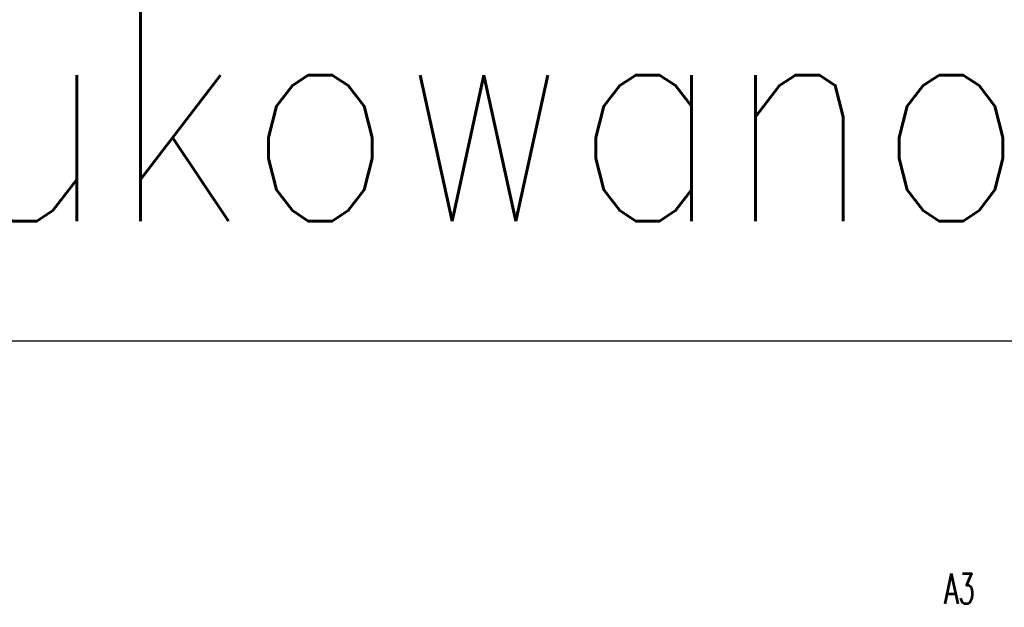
# Model space of a CAD drawing. Extents: x -543332 to -314699, y -9028 to 155584.
# Tile 198 of 256: x -498964 to -466653, y 136292 to 155584. Entities that reach past the tile are written whole.
import ezdxf

# ---------------------------------------------------------------- set-up
doc = ezdxf.new("R2010")
doc.units = 0
doc.header["$MEASUREMENT"] = 0
doc.layers.add('$ IE Tabela', color=7, linetype='Continuous')
doc.layers.add('$ IE_SCHEMAT', color=7, linetype='Continuous', lineweight=0)
doc.styles.add('ROMANS', font='romans.shx', dxfattribs={"width": 0.85})

# ---------------------------------------------------------------- blocks, each defined once
blk = doc.blocks.new('a3eee')
at = {"layer": '$ IE Tabela', "style": 'ROMANS', "width": 0.6168}
blk.add_text('A3', height=100, dxfattribs=at).set_placement((23941.8, 4197.5))

msp = doc.modelspace()

# ---------------------------------------------------------------- linework, layer by layer
at = {"layer": '$ IE_SCHEMAT', "color": 3, "lineweight": 30, "ltscale": 2}
msp.add_lwpolyline([(-521785, 145043), (-314699, 145043), (-314699, 10832), (-521785, 10832)], close=True, dxfattribs=at)

# ---------------------------------------------------------------- block references
at = {"layer": '$ IE Tabela', "transparency": 33554687, "xscale": 10, "yscale": 10, "zscale": 10}
msp.add_blockref('a3eee', (-708051, 94429), dxfattribs=at)

# ---------------------------------------------------------------- texts
at = {"layer": '$ IE_SCHEMAT', "color": 3, "lineweight": 30, "ltscale": 2, "insert": (-317233, 151370), "char_height": 7192.67, "width": 405307.16, "attachment_point": 5, "style": 'ROMANS'}
msp.add_mtext('\\pxql;Wydrukowano PT - 4 szt. - 04.07.2025r', dxfattribs=at)

doc.saveas('drawing.dxf')
